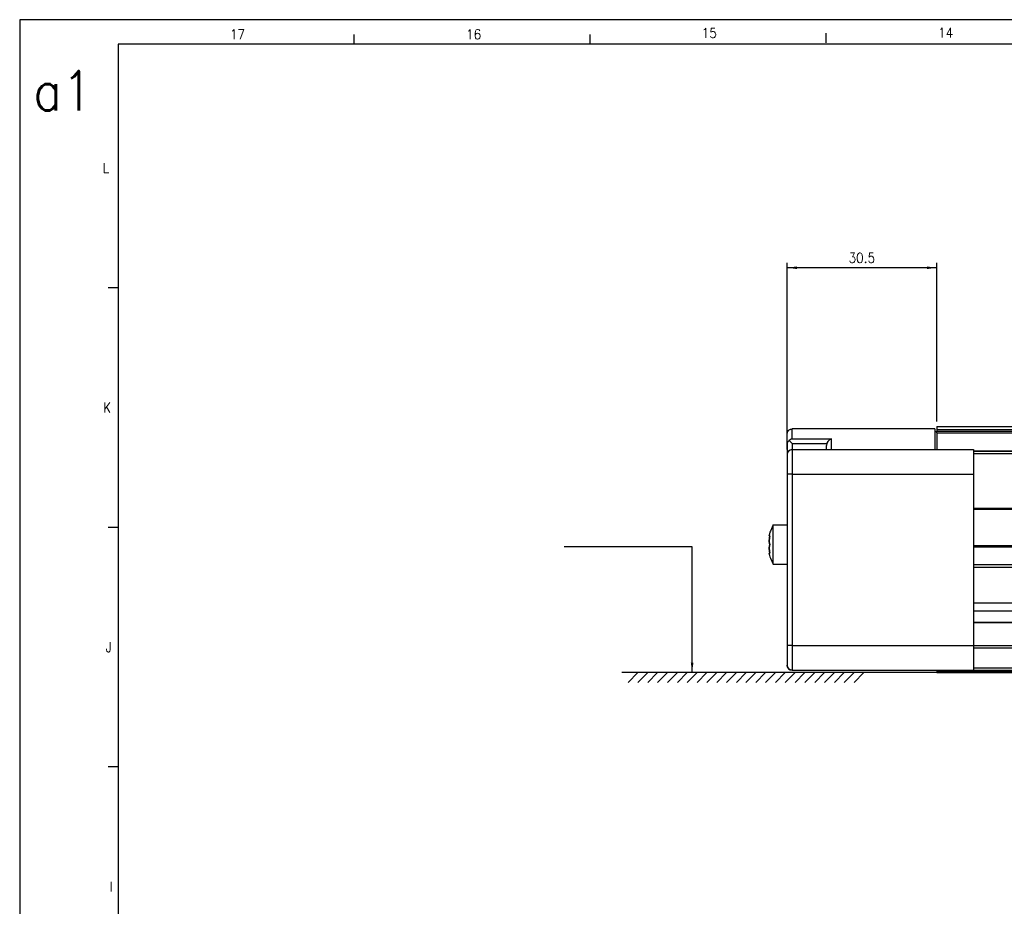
# Model space of a CAD drawing. Header units: inches. Extents: x -381 to 14628, y -418 to 176.
# Tile 6 of 36: x -381 to -181, y -5 to 176. Entities that reach past the tile are written whole.
import ezdxf

# ---------------------------------------------------------------- set-up
doc = ezdxf.new("R2010")
doc.units = ezdxf.units.IN
doc.layers.add('1', color=7, linetype='Continuous')
doc.styles.add('CONVERTER_12', font='txt.shx', dxfattribs={"width": 0.9})
doc.dimstyles.new('ME10_DIM_43', dxfattribs={"dimtxt": 2, "dimasz": 2, "dimexe": 1, "dimexo": 1, "dimgap": 1, "dimtad": 1, "dimdsep": 46, "dimtxsty": 'CONVERTER_12', "dimsah": 1, "dimcen": 0.09, "dimclrd": 2, "dimclre": 2, "dimclrt": 2, "dimadec": 0, "dimazin": 0, "dimtfac": 1, "dimtdec": 4, "dimtix": 1, "dimtmove": 0, "dimatfit": 3, "dimfxl": 1, "dimtolj": 1, "dimtzin": 0, "dimarcsym": 0})
doc.dimstyles.get("Standard").update_dxf_attribs({"dimtxt": 0.18, "dimasz": 0.18, "dimexe": 0.18, "dimexo": 0.0625, "dimgap": 0.09, "dimtad": 0, "dimtih": 1, "dimtoh": 1, "dimdec": 4, "dimzin": 0, "dimdsep": 46, "dimtxsty": 'Standard', "dimcen": 0.09, "dimadec": 0, "dimazin": 0, "dimtfac": 1, "dimtdec": 4, "dimtofl": 0, "dimtmove": 0, "dimatfit": 3, "dimfxl": 1, "dimtolj": 1, "dimtzin": 0, "dimarcsym": 0})

# ---------------------------------------------------------------- blocks, each defined once
blk = doc.blocks.new('Modulo_izq__K__1__68', base_point=(-228.7933707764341, 42.97385638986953))
at = {"color": 7, "linetype": 'Continuous'}
for p, q in [((-225.0045524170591, 91.97741947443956), (-224.8815055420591, 92.14655170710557)), ((-224.8815055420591, 92.14655170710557), (-224.8456168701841, 92.18452701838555)), ((-224.8456168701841, 92.18452701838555), (-224.7262321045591, 92.28643665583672)), ((-224.7262321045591, 92.28643665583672), (-224.5450797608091, 92.3909669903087)), ((-224.5450797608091, 92.3909669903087), (-224.5211539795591, 92.40130100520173)), ((-224.5211539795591, 92.40130100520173), (-224.3463492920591, 92.45556888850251)), ((-224.3463492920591, 92.45556888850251), (-224.1384208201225, 92.47742133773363)), ((-224.1384208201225, 90.46980334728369), (-224.1384208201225, 92.47742133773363)), ((-195.1384208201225, 92.47742133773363), (-224.1384208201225, 92.47742133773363)), ((-195.1384208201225, 92.47742133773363), (-195.1384208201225, 88.27742133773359)), ((-194.738420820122, 92.97385732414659), (-194.738420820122, 92.95676947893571)), ((-194.738420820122, 92.97385732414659), (-42.08377512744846, 92.97385732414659)), ((-194.738420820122, 92.95676947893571), (-194.738420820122, 92.35277231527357)), ((-194.738420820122, 92.95676947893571), (-42.07238323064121, 92.95676947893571)), ((-194.738420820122, 92.35277231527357), (-194.738420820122, 92.0274801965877)), ((-194.738420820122, 92.35277231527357), (-41.66971845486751, 92.35277231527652)), ((-225.1384208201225, 91.47742133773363), (-225.1329703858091, 91.58194980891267)), ((-225.1384208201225, 89.53779867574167), (-225.1384208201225, 91.47742133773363)), ((-225.1329703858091, 91.58194980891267), (-225.0895133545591, 91.78643665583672)), ((-225.0895133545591, 91.78643665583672), (-225.0624137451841, 91.8601060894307)), ((-225.0624137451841, 91.8601060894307), (-225.0045524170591, 91.97741947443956)), ((-224.7030241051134, 90.10240196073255), (-224.8456168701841, 90.02150593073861)), ((-224.5411735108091, 90.24490604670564), (-224.7030241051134, 90.10240196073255)), ((-224.7030241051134, 90.10240196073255), (-224.1384208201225, 89.53779867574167)), ((-224.5211539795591, 90.2601572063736), (-224.5411735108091, 90.24490604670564)), ((-224.1603141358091, 90.46167621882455), (-224.5211539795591, 90.2601572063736)), ((-224.1384208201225, 90.46980334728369), (-224.1603141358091, 90.46167621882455)), ((-224.1384208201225, 90.46980334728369), (-216.1384208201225, 90.46980334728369)), ((-216.5411735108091, 90.24490604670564), (-216.8456168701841, 89.94053898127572)), ((-216.5211539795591, 90.2601572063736), (-216.5411735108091, 90.24490604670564)), ((-216.1603141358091, 90.46167621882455), (-216.5211539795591, 90.2601572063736)), ((-216.1384208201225, 90.46980334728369), (-216.1603141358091, 90.46167621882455)), ((-216.1384208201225, 88.27742133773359), (-216.1384208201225, 90.46980334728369)), ((-195.1384208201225, 91.97742033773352), (-194.738420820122, 91.97742033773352)), ((-194.738420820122, 91.70264670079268), (-194.738420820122, 92.0274801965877)), ((-194.738420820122, 92.0274801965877), (-41.45285703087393, 92.0274801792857)), ((-194.738420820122, 91.70264670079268), (-194.738420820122, 88.27742402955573)), ((-194.738420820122, 91.70264670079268), (-41.23630137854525, 91.70264670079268)), ((-225.0624137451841, 89.79957828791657), (-225.1384208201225, 89.53779867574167)), ((-225.1384208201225, 89.53779867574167), (-225.1384208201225, 87.27742133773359)), ((-224.8456168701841, 90.02150593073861), (-225.0624137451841, 89.79957828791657)), ((-224.1384208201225, 89.53779867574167), (-224.1384208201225, 88.27742133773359)), ((-224.1384208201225, 89.53779867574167), (-217.0704254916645, 89.53779867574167)), ((-224.1384208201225, 88.27742133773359), (-224.1384208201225, 83.27742133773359)), ((-224.1384208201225, 88.27742133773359), (-187.238420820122, 88.27742133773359)), ((-217.0704254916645, 89.53779867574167), (-217.1384208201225, 89.14890978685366)), ((-217.1384208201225, 88.2774222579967), (-217.1384208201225, 89.14890978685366)), ((-217.0624137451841, 89.55960331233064), (-217.0704254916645, 89.53779867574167)), ((-216.8607535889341, 89.92048130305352), (-217.0624137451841, 89.55960331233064)), ((-216.8456168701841, 89.94053898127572), (-216.8607535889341, 89.92048130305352)), ((-187.238420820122, 88.27742133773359), (-187.238420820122, 83.27742133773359)), ((-225.1384208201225, 87.27742133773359), (-225.1384208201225, 83.27742133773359)), ((-42.76215098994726, 87.9914211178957), (-187.2384246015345, 87.9914211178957)), ((-187.2384237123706, 87.97385732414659), (-146.7384547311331, 87.97385732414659)), ((-187.2384194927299, 87.47385732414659), (-161.4906254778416, 87.47385732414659)), ((-224.1384208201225, 83.27742133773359), (-225.1384208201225, 83.27742133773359)), ((-225.1384208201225, 83.27742133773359), (-225.1384208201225, 48.47742133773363)), ((-224.1384208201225, 83.27742133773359), (-187.238420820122, 83.27742133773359)), ((-224.1384208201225, 83.27742133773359), (-224.1384208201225, 48.47742133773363)), ((-187.238420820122, 83.27742133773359), (-187.2383277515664, 48.4763759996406)), ((-187.2384391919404, 76.15687046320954), (-162.2406371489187, 76.15687046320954)), ((-187.2383294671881, 76.40687002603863), (-162.2405480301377, 76.40687002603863)), ((-227.9667106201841, 72.97742138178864), (-228.5560660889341, 71.71358189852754)), ((-227.9667106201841, 72.97742138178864), (-225.1383414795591, 72.97742138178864)), ((-227.9667106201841, 68.28282807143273), (-227.9667106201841, 72.97742138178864)), ((-228.7933707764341, 70.79283986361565), (-228.7921500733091, 70.8287762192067)), ((-228.7921500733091, 70.8287762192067), (-228.7933707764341, 70.79283986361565)), ((-228.7933707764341, 70.79283986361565), (-228.7831168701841, 70.71414253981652)), ((-228.7933707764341, 69.72939179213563), (-228.7421012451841, 70.30390045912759)), ((-228.7421012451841, 70.30390045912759), (-228.7933707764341, 69.72939179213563)), ((-228.7831168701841, 70.91420254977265), (-228.7921500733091, 70.8287762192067)), ((-228.7421012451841, 71.11835561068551), (-228.7831168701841, 70.91420254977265)), ((-228.7831168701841, 70.71414253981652), (-228.7421012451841, 70.67865822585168)), ((-228.7303824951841, 71.16472897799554), (-228.7421012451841, 71.11835561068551)), ((-228.7421012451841, 70.67865822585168), (-228.7303824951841, 70.68011353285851)), ((-228.6541017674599, 70.67865800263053), (-228.7421012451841, 70.67865822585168)), ((-228.7421012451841, 70.30390045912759), (-228.7303824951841, 70.36805031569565)), ((-228.7303824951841, 70.36805031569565), (-228.7421012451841, 70.30390045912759)), ((-228.6377628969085, 71.47742133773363), (-228.7303824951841, 71.16472897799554)), ((-228.637762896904, 70.74518829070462), (-228.7303824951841, 70.36805031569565)), ((-228.7303824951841, 70.68011353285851), (-228.7203727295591, 70.6832148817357)), ((-228.7303824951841, 70.36805031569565), (-228.6541017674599, 70.67865800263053)), ((-228.7203727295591, 70.6832148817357), (-228.637762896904, 70.74518829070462)), ((-228.5560660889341, 71.71358189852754), (-228.6377628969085, 71.47742133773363)), ((-228.7831168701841, 69.49673531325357), (-228.7933707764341, 69.72939179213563)), ((-228.7933707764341, 69.72939179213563), (-228.7831168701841, 69.49673531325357)), ((-228.7831168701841, 68.45810578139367), (-228.7933707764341, 68.2254512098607)), ((-228.7933707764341, 68.2254512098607), (-228.7831168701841, 68.45810578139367)), ((-228.7933707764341, 68.2254512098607), (-228.7421012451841, 67.6509425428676)), ((-228.7421012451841, 67.6509425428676), (-228.7933707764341, 68.2254512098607)), ((-228.7599235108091, 69.32606957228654), (-228.7831168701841, 69.49673531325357)), ((-228.7831168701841, 69.49673531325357), (-228.7599235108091, 69.32606957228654)), ((-228.7599235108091, 68.62877342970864), (-228.7831168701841, 68.45810578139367)), ((-228.7831168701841, 68.45810578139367), (-228.7599235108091, 68.62877342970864)), ((-228.7421012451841, 69.24245140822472), (-228.7599235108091, 69.32606957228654)), ((-228.7599235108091, 69.32606957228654), (-228.7421012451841, 69.24245140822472)), ((-228.7421012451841, 68.71239159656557), (-228.7599235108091, 68.62877342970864)), ((-228.7599235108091, 68.62877342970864), (-228.7421012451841, 68.71239159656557)), ((-228.7303824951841, 69.19808266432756), (-228.7421012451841, 69.24245140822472)), ((-228.7421012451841, 69.24245140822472), (-228.7303824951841, 69.19808266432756)), ((-228.7303824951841, 68.75676034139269), (-228.7421012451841, 68.71239159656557)), ((-228.7421012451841, 68.71239159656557), (-228.7303824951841, 68.75676034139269)), ((-228.637762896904, 68.97742133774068), (-228.7303824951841, 69.19808266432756)), ((-228.7303824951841, 69.19808266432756), (-228.637762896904, 68.97742133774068)), ((-228.637762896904, 68.97742133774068), (-228.7303824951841, 68.75676034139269)), ((-228.7303824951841, 68.75676034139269), (-228.637762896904, 68.97742133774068)), ((-227.9666240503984, 64.97742133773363), (-227.9667106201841, 68.28282807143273)), ((-187.2384390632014, 68.79084465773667), (-162.2406355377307, 68.79084465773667)), ((-187.2383296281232, 68.54084462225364), (-162.2405488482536, 68.54084462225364)), ((-228.7831168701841, 67.24069855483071), (-228.7933707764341, 67.16200325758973)), ((-228.7921500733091, 67.12606690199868), (-228.7933707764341, 67.16200325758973)), ((-228.7933707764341, 67.16200325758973), (-228.7921500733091, 67.12606690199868)), ((-228.7921500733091, 67.12606690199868), (-228.7831168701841, 67.04064057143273)), ((-228.7421012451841, 67.27618286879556), (-228.7831168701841, 67.24069855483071)), ((-228.7831168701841, 67.04064057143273), (-228.7421012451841, 66.8365084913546)), ((-228.7421012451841, 67.6509425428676), (-228.7303824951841, 67.58679268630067)), ((-228.7303824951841, 67.58679268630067), (-228.7421012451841, 67.6509425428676)), ((-228.6541012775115, 67.27618273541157), (-228.7421012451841, 67.27618286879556)), ((-228.7303824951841, 67.27472946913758), (-228.7421012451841, 67.27618286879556)), ((-228.7421012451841, 66.8365084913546), (-228.7303824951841, 66.79011414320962)), ((-228.7303824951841, 67.58679268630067), (-228.637762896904, 67.2096543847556)), ((-228.6541012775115, 67.27618273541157), (-228.7303824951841, 67.58679268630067)), ((-228.7203727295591, 67.27162812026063), (-228.7303824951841, 67.27472946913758)), ((-228.7303824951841, 66.79011414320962), (-228.6377628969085, 66.47742133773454)), ((-228.637762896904, 67.2096543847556), (-228.7203727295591, 67.27162812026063)), ((-228.6377628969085, 66.47742133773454), (-228.5560660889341, 66.24125943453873)), ((-228.5560660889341, 66.24125943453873), (-227.9666240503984, 64.97742133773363)), ((-227.9666240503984, 64.97742133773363), (-225.1383414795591, 64.97742162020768)), ((-187.2384393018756, 64.41212711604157), (-162.2406363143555, 64.41212711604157)), ((-187.2383331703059, 64.91212667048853), (-162.240564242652, 64.91212667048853)), ((-187.2383247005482, 57.14566568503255), (-162.2405270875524, 57.14566568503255)), ((-162.24063405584, 55.47742138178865), (-187.2384372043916, 55.47742138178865)), ((-187.2383342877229, 53.19150753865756), (-146.9560491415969, 53.19150753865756)), ((-187.2383253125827, 53.16029722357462), (-146.9247819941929, 53.16029722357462)), ((-224.1384208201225, 48.47742133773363), (-225.1384208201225, 48.47742133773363)), ((-225.1384208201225, 48.47742133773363), (-225.1384208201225, 44.47742133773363)), ((-224.1384208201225, 48.47742133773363), (-224.1384208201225, 43.47742133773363)), ((-224.1384208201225, 48.47742133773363), (-187.2383277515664, 48.4763759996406)), ((-187.2383277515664, 48.4763759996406), (-187.238420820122, 43.47742133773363)), ((-187.2383277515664, 48.4763759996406), (-41.41542841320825, 48.47637584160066)), ((-187.2383241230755, 48.04290367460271), (-41.70440985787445, 48.04290367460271)), ((-225.1329703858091, 44.37289295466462), (-225.1384208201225, 44.47742133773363)), ((-225.1266286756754, 44.34305179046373), (-225.1329703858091, 44.37289295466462)), ((-225.0895133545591, 44.16840420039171), (-225.1113545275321, 44.27117869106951)), ((-225.0624137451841, 44.09473858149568), (-225.0895133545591, 44.16840420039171)), ((-225.0045524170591, 43.97742138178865), (-225.0624137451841, 44.09473858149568)), ((-224.8815055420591, 43.80829105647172), (-225.0045524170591, 43.97742138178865)), ((-224.8455276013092, 43.77031455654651), (-224.8815055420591, 43.80829105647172)), ((-224.7927299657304, 43.72521121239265), (-224.8455276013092, 43.77031455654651)), ((-224.7262321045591, 43.66840420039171), (-224.7669515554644, 43.70318953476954)), ((-224.5450797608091, 43.56387577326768), (-224.7262321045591, 43.66840420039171)), ((-224.5211539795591, 43.55354175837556), (-224.5450797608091, 43.56387577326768)), ((-224.4922095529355, 43.54455599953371), (-224.5211539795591, 43.55354175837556)), ((-224.3463492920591, 43.49927387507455), (-224.4568511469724, 43.53357902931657)), ((-224.1384208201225, 43.47742133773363), (-224.3463492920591, 43.49927387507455)), ((-224.1384208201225, 43.47742133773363), (-187.238420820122, 43.47742133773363)), ((-195.1384208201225, 43.47742133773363), (-195.1384208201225, 43.44742133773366)), ((-195.1384208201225, 43.44742133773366), (-194.738420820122, 43.44742085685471)), ((-194.738420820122, 43.47385638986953), (-194.738420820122, 43.44742085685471)), ((-194.738420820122, 43.47385638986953), (-41.08377450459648, 43.47385638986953)), ((-194.738420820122, 43.44742085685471), (-194.738420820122, 43.22385638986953)), ((-194.738420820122, 43.22385638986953), (-194.738420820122, 42.97385638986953)), ((-194.738420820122, 43.22385638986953), (-40.91710804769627, 43.22385638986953)), ((-194.738420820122, 42.97385638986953), (-41.08377471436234, 42.97385638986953)), ((-187.2384194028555, 43.97385638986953), (-41.41710783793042, 43.97385638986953))]:
    blk.add_line(p, q, dxfattribs=at)
for centre, start, end in [((-224.1384208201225, 87.27742133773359), 90, 180), ((-224.1384208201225, 44.47742133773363), 180, 270)]:
    blk.add_arc(centre, 1, start, end, dxfattribs=at)
blk = doc.blocks.new('F-136__70', base_point=(-228.7933707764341, 42.97385638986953))
blk.add_blockref('Modulo_izq__K__1__68', (-228.7933707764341, 42.97385638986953))
blk = doc.blocks.new('*D122')
at = {"layer": '1', "color": 2, "linetype": 'Continuous'}
for p, q in [((-225.1384208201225, 88.2774213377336), (-225.1384208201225, 126.2273379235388)), ((-194.7384208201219, 93.97385732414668), (-194.7384208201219, 126.2273379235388)), ((-194.7384208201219, 125.2273379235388), (-225.1384208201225, 125.2273379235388))]:
    blk.add_line(p, q, dxfattribs=at)
at = {"layer": '1', "color": 2}
for points in [[(-223.1384208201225, 125.4906429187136), (-223.1384208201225, 124.964032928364), (-225.1384208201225, 125.2273379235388)], [(-196.7384208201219, 124.964032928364), (-196.7384208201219, 125.4906429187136), (-194.7384208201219, 125.2273379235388)]]:
    blk.add_solid(points, dxfattribs=at)
at = {"layer": '1', "color": 2, "insert": (-212.6634208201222, 126.2273379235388), "char_height": 2, "attachment_point": 7, "rotation": 0.00013888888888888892, "line_spacing_factor": 0.60024009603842, "style": 'CONVERTER_12'}
blk.add_mtext('30.5', dxfattribs=at)
blk = doc.blocks.new('Marco_a1', base_point=(38.86876955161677, -121.3796663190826))
at = {"layer": '1', "color": 2, "linetype": 'Continuous'}
for p, q in [((458.8687695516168, 175.6203336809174), (-381.1312304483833, 175.6203336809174)), ((-381.1312304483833, 175.6203336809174), (-381.1312304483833, -418.3796663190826)), ((-313.1900539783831, 172.6203336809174), (-313.1900539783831, 170.6203336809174)), ((-265.2488775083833, 172.6203336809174), (-265.2488775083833, 170.6203336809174)), ((-217.3077010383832, 172.9039942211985), (-217.3077010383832, 170.9039942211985)), ((-361.1312304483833, 121.1536670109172), (-363.1312304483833, 121.1536670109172)), ((-361.1312304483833, 72.48700035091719), (-363.1312304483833, 72.48700035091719)), ((-361.1312304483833, 23.82033368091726), (-363.1312304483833, 23.82033368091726))]:
    blk.add_line(p, q, dxfattribs=at)
at = {"layer": '1', "color": 7, "linetype": 'Continuous'}
for p, q in [((453.8687695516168, 170.6203336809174), (-361.1312304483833, 170.6203336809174)), ((-361.1312304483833, 170.6203336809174), (-361.1312304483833, -413.3796663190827))]:
    blk.add_line(p, q, dxfattribs=at)
at = {"layer": '1', "color": 2, "char_height": 2, "attachment_point": 4, "line_spacing_factor": 1.20048019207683, "style": 'CONVERTER_12'}
for s, insert in [('15', (-242.5243074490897, 172.9167099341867)), ('14', (-194.4702152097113, 172.9788756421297)), ('17', (-338.4067095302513, 172.6451371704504)), ('16', (-290.4096025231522, 172.6451371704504)), ('L', (-364.2475220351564, 145.4870003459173)), ('K', (-364.1646240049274, 96.8203336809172)), ('J', (-363.6353988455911, 48.15366701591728)), ('I', (-362.8674942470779, -0.51299965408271))]:
    blk.add_mtext(s, dxfattribs=dict(at, insert=insert))
at = {"layer": '1', "color": 6, "insert": (-378.3951860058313, 161.1930653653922), "char_height": 8, "attachment_point": 4, "line_spacing_factor": 1.20048019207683, "style": 'CONVERTER_12'}
blk.add_mtext('a1', dxfattribs=at)
blk = doc.blocks.new('Top', base_point=(38.86876955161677, -121.3796663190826))
blk.add_blockref('Marco_a1', (38.86876955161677, -121.3796663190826))
blk = doc.blocks.new('_dummy_frame', base_point=(-381.1312304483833, -418.3796663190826))
blk.add_blockref('Top', (38.86876955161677, -121.3796663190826))
blk = doc.blocks.new('Inferior1', base_point=(2039.084070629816, 68.72385654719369))
at = {"layer": '1', "color": 7, "linetype": 'Continuous'}
for p, q in [((-194.7384208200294, 42.9738563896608), (-258.7384208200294, 42.9738563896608)), ((-255.460117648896, 42.9738563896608), (-257.460117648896, 40.9738563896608)), ((-253.461231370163, 42.9738563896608), (-255.461231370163, 40.9738563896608)), ((-251.463356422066, 42.9738563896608), (-253.461231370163, 40.9738563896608)), ((-249.46566322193, 42.9738563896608), (-251.46566322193, 40.9738563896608)), ((-247.456571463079, 42.9738563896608), (-249.456571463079, 40.9738563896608)), ((-245.457685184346, 42.9738563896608), (-247.4576851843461, 40.9738563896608)), ((-243.459810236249, 42.9738563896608), (-245.457685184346, 40.9738563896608)), ((-241.462117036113, 42.9738563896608), (-243.462117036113, 40.9738563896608)), ((-239.455939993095, 42.9738563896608), (-241.455939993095, 40.9738563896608)), ((-237.457053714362, 42.9738563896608), (-239.4570537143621, 40.9738563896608)), ((-235.459178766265, 42.9738563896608), (-237.457053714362, 40.9738563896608)), ((-233.461485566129, 42.9738563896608), (-235.461485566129, 40.9738563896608)), ((-231.538571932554, 42.9738563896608), (-233.538571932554, 40.9738563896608)), ((-229.539685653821, 42.9738563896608), (-231.539685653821, 40.9738563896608)), ((-227.541810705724, 42.9738563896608), (-229.539685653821, 40.9738563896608)), ((-225.544117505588, 42.9738563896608), (-227.544117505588, 40.9738563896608)), ((-223.535025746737, 42.9738563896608), (-225.535025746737, 40.9738563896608)), ((-221.536139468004, 42.9738563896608), (-223.536139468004, 40.9738563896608)), ((-219.538264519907, 42.9738563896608), (-221.536139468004, 40.9738563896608)), ((-217.540571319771, 42.9738563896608), (-219.540571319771, 40.9738563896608)), ((-215.534394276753, 42.9738563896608), (-217.534394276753, 40.9738563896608)), ((-213.53550799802, 42.9738563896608), (-215.53550799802, 40.9738563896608)), ((-211.537633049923, 42.9738563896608), (-213.53550799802, 40.9738563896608)), ((-209.539939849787, 42.9738563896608), (-211.539939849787, 40.9738563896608))]:
    blk.add_line(p, q, dxfattribs=at)
at = {"layer": '1', "color": 2}
blk.add_solid([(-244.7246022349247, 44.9738563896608), (-244.1979922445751, 44.9738563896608), (-244.4612972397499, 42.9738563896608)], dxfattribs=at)
blk.add_blockref('F-136__70', (-228.7933707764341, 42.97385638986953))
at = {"layer": '1'}
dim = blk.add_linear_dim(base=(-194.7384208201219, 125.2273379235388), p1=(-225.1384208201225, 87.27742133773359), p2=(-194.738420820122, 92.97385732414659), text='30.5', dimstyle='ME10_DIM_43', dxfattribs=at)
dim.commit()
dim.dimension.update_dxf_attribs({"geometry": '*D122', "text_midpoint": (-209.9384208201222, 127.2273379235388), "text_rotation": 0.00013888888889})
at = {"layer": '1', "color": 2, "linetype": 'Continuous', "has_arrowhead": 0}
blk.add_leader([(-244.4612972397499, 42.9738563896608), (-244.4612972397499, 68.50869974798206), (-270.4612972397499, 68.50869974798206)], dimstyle='Standard', dxfattribs=at)

msp = doc.modelspace()

# ---------------------------------------------------------------- block references
msp.add_blockref('Inferior1', (2039.084070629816, 68.72385654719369))
at = {"layer": '1'}
msp.add_blockref('_dummy_frame', (-381.1312304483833, -418.3796663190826), dxfattribs=at)

doc.saveas('drawing.dxf')
